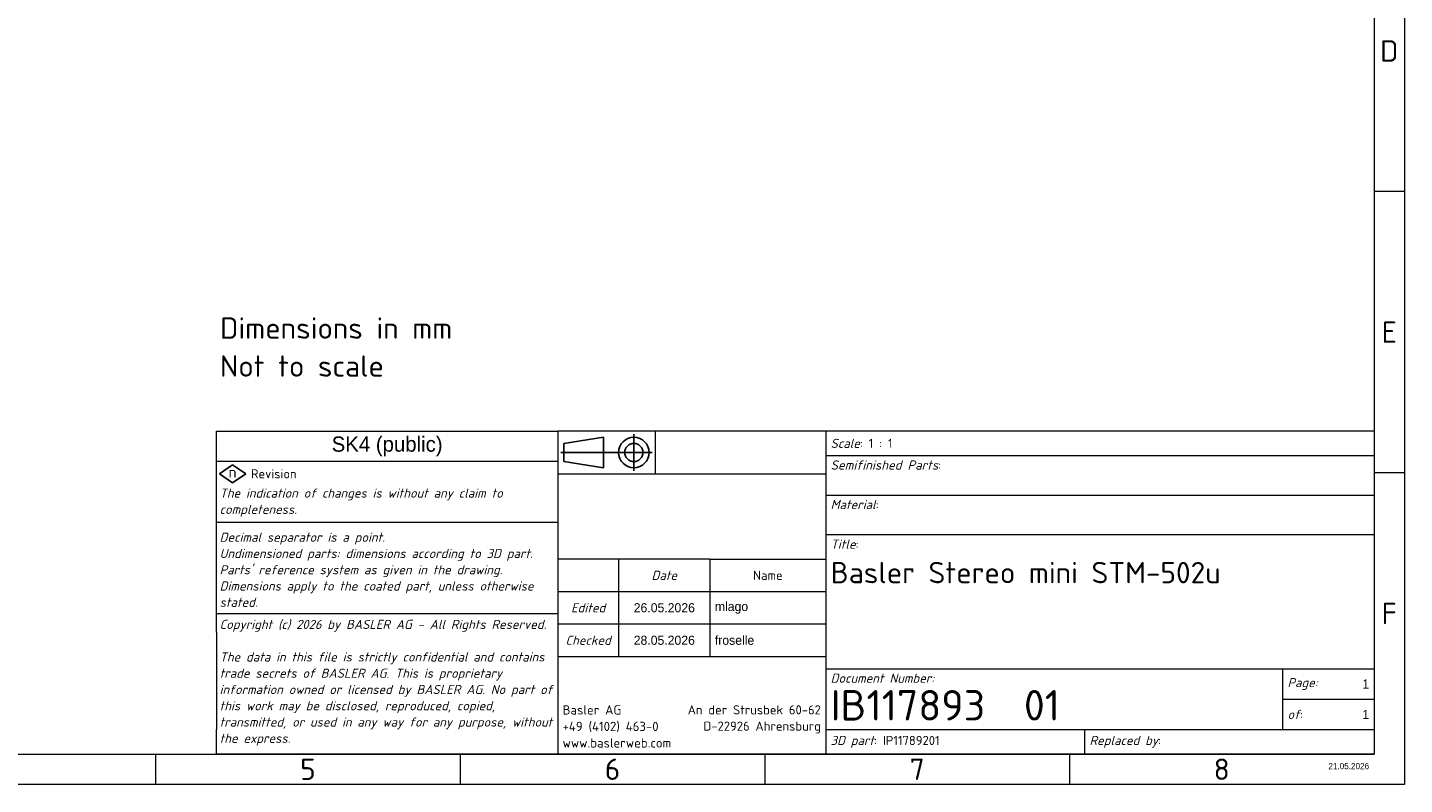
# Model space of a CAD drawing. Header units: millimetres. Extents: x 5 to 415, y 5 to 292.
# Tile 38 of 123: x 189 to 415, y 5 to 129. Entities that reach past the tile are written whole.
import ezdxf
from ezdxf.enums import TextEntityAlignment as Align

# ---------------------------------------------------------------- set-up
doc = ezdxf.new("R2018")
doc.units = ezdxf.units.MM
for name, color, linetype, lineweight in [('RAHM2', 7, 'Continuous', 25), ('Rahmen (ISO)', 7, 'Continuous', 70), ('Symbol (ISO)', 7, 'Continuous', 25), ('Titel (ISO)', 7, 'Continuous', 50)]:
    doc.layers.add(name, color=color, linetype=linetype, lineweight=lineweight)
doc.layers.add('Skizziergeometrie (ISO) rot', color=1, linetype='Continuous', lineweight=25, true_color=0xff0000)
doc.styles.add('Bezeichnungstext (ISO)', font='isocpeur.ttf')
doc.styles.add('Notiztext (ISO)', font='isocpeur.ttf')
doc.styles.add('Textstil18', font='isocpeur.ttf')
doc.styles.add('Textstil49', font='isocpeur.ttf')
doc.styles.add('Textstil61', font='isocpeur.ttf')

# ---------------------------------------------------------------- blocks, each defined once
blk = doc.blocks.new('Ränder Basler-A3')
at = {"layer": 'Rahmen (ISO)', "color": 7, "lineweight": 18}
for p, q in [((415, 292), (415, 5)), ((415, 5), (5, 5))]:
    blk.add_line(p, q, dxfattribs=at)
at = {"layer": 'Rahmen (ISO)', "lineweight": 18}
for p, q in [((410, 287), (410, 10)), ((10, 10), (410, 10)), ((310, 10), (310, 5)), ((360, 10), (360, 5))]:
    blk.add_line(p, q, dxfattribs=at)
at = {"layer": 'Rahmen (ISO)', "color": 7, "linetype": 'Continuous', "lineweight": 18}
for p, q in [((415, 102.33), (410, 102.33)), ((415, 56.17), (410, 56.17)), ((210, 10), (210, 5)), ((260, 10), (260, 5))]:
    blk.add_line(p, q, dxfattribs=at)
at = {"layer": 'Rahmen (ISO)', "char_height": 3.5, "attachment_point": 5, "style": 'Bezeichnungstext (ISO)'}
for s, insert in [('\\fISOCPEUR|b0|i0;{\\H3.5000;D}', (412.5, 125.42)), ('\\fISOCPEUR|b0|i0;{\\H3.5000;E}', (412.5, 79.25)), ('\\fISOCPEUR|b0|i0;{\\H3.5000;F}', (412.5, 33.08)), ('\\fISOCPEUR|b0|i0;{\\H3.5000;5}', (235, 7.5)), ('\\fISOCPEUR|b0|i0;{\\H3.5000;6}', (285, 7.5)), ('\\fISOCPEUR|b0|i0;{\\H3.5000;7}', (335, 7.5)), ('\\fISOCPEUR|b0|i0;{\\H3.5000;8}', (385, 7.5))]:
    blk.add_mtext(s, dxfattribs=dict(at, insert=insert))
blk = doc.blocks.new('Schriftfelder Basler Ohne')
at = {"layer": 'RAHM2'}
for p, q in [((63.5, 52), (57, 51)), ((63.5, 47), (63.5, 52)), ((68.5, 52.5), (68.5, 46.5)), ((57, 51), (57, 48)), ((56.5, 49.5), (71.5, 49.5)), ((57, 48), (63.5, 47))]:
    blk.add_line(p, q, dxfattribs=at)
for radius in [2.5, 1.5]:
    blk.add_circle((68.5, 49.5), radius, dxfattribs=at)
at = {"layer": 'Skizziergeometrie (ISO) rot'}
for p, q in [((0.5, 46), (2.64, 47.5)), ((2.64, 47.5), (4.78, 46)), ((2.64, 44.5), (0.5, 46)), ((4.78, 46), (2.64, 44.5))]:
    blk.add_line(p, q, dxfattribs=at)
at = {"layer": 'Titel (ISO)', "lineweight": 18}
for p, q in [((0, 20), (0, 53)), ((0, 53), (56, 53)), ((72, 53), (56, 53)), ((56, 53), (56, 49.5)), ((100, 53), (72, 53)), ((72, 53), (72, 46)), ((190, 53), (100, 53)), ((100, 53), (100, 36)), ((190, 53), (190, 49)), ((56, 48), (0, 48)), ((56, 49.5), (56, 32)), ((100, 49), (190, 49)), ((190, 49), (190, 36)), ((56, 46), (100, 46)), ((100, 42.5), (190, 42.5)), ((56, 38), (0, 38)), ((190, 36), (100, 36)), ((100, 36), (100, 14)), ((190, 36), (190, 14)), ((56, 32), (56, 26.67)), ((66, 32), (56, 32)), ((66, 32), (66, 26.67)), ((81, 32), (66, 32)), ((81, 32), (81, 16)), ((81, 32), (100, 32)), ((56, 26.67), (100, 26.67)), ((56, 26.67), (56, 21.33)), ((66, 26.67), (66, 21.33)), ((56, 23), (0, 23)), ((100, 21.33), (56, 21.33)), ((56, 21.33), (56, 16)), ((66, 21.33), (66, 16)), ((0, 20), (0, 18)), ((0, 18), (0, 16)), ((0, 16), (0, 14)), ((56, 16), (100, 16)), ((56, 16), (56, 4)), ((0, 14), (0, 12)), ((100, 14), (175, 14)), ((100, 14), (100, 4)), ((175, 14), (175, 9)), ((175, 14), (190, 14)), ((190, 14), (190, 4)), ((0, 12), (0, 10)), ((0, 10), (0, 8)), ((0, 8), (0, 6)), ((175, 9), (190, 9)), ((175, 9), (175, 4)), ((0, 6), (0, 4)), ((0, 0), (0, 4)), ((56, 4), (56, 0)), ((100, 4), (142.5, 4)), ((100, 4), (100, 0)), ((142.5, 4), (142.5, 0)), ((142.5, 4), (175, 4)), ((175, 4), (190, 4)), ((190, 4), (190, 0)), ((56, 0), (0, 0)), ((106.26, 0), (56, 0)), ((142.5, 0), (106.26, 0)), ((190, 0), (142.5, 0))]:
    blk.add_line(p, q, dxfattribs=at)
at = {"layer": 'Symbol (ISO)', "color": 1, "true_color": 0xff0000, "insert": (2.64, 46.27), "char_height": 1.8, "attachment_point": 5, "style": 'Notiztext (ISO)'}
blk.add_mtext('\\fISOCPEUR|b0|i0;{\\H1.8000;n}', dxfattribs=at)
at = {"layer": 'Symbol (ISO)', "color": 7, "insert": (5.64, 46), "char_height": 1.5, "width": 12.2405, "attachment_point": 4, "style": 'Notiztext (ISO)'}
blk.add_mtext('\\fISOCPEUR|b0|i0;{\\H1.5000;Revision}', dxfattribs=at)
at = {"layer": 'Titel (ISO)', "style": 'Notiztext (ISO)'}
for s, insert, char_height, width, attachment_point in [('\\fISOCPEUR|b0|i1;{\\H1.5000;Scale}\\fISOCPEUR|b0|i0;{\\H1.5000;: 1 : 1}', (100.8, 51), 1.5, 75.3986, 4), ('\\fISOCPEUR|b0|i1;{\\H1.5000;Title}\\fISOCPEUR|b0|i0;{\\H1.5000;:}', (100.8, 35.2), 1.5, 10.392, 1), ('\\fISOCPEUR|b0|i1;{\\H1.5000;Date}', (73.5, 29.33), 1.5, 13.0743, 5), ('\\fISOCPEUR|b0|i0;{\\H1.5000;Name}', (90.5, 29.33), 1.5, 13.0743, 5), ('\\fISOCPEUR|b0|i1;{\\H1.5000;Document Number:}', (100.8, 13.2), 1.5, 75.3986, 1), ('\\fISOCPEUR|b0|i0;{\\H5.0000;IB117893  01}', (100.8, 8), 5, 64.2355, 4)]:
    blk.add_mtext(s, dxfattribs=dict(at, insert=insert, char_height=char_height, width=width, attachment_point=attachment_point))
for s, insert, char_height, attachment_point in [('\\fISOCPEUR|b0|i1;{\\H1.5200;Semifinished Parts}\\fISOCPEUR|b0|i0;{\\H1.5217;:}', (100.8, 48.2), 3.5, 1), ('\\fISOCPEUR|b0|i1;{\\H1.5000;Material}\\fISOCPEUR|b0|i0;{\\H1.5217;:}', (100.8, 41.72), 3.5, 1), ('\\fISOCPEUR|b0|i1;{\\H1.5000;Edited}', (61, 24), 1.5, 5), ('\\fISOCPEUR|b0|i1;{\\H1.5000;Checked}', (61, 18.67), 1.5, 5), ('\\fISOCPEUR|b0|i1;{\\H1.5000;Page:}', (175.8, 11.5), 1.5, 4), ('\\fISOCPEUR|b0|i1;{\\H1.5000;of}\\fISOCPEUR|b0|i0;{\\H1.5000;:}', (175.8, 6.5), 1.5, 4), ('\\fISOCPEUR|b0|i1;{\\H1.5000;3D part}\\fISOCPEUR|b0|i0;{\\H1.5000;: IP11789201}', (100.8, 2), 1.5, 4), ('\\fISOCPEUR|b0|i1;{\\H1.5000;Replaced by}\\fISOCPEUR|b0|i0;{\\H1.5000;: }', (143.3, 2), 1.5, 4)]:
    blk.add_mtext(s, dxfattribs=dict(at, insert=insert, char_height=char_height, attachment_point=attachment_point))
for s, insert, char_height, width, attachment_point, line_spacing_factor in [('\\fISOCPEUR|b0|i1;{\\H1.5000;The indication of changes is without any claim to completeness.}', (0.5, 41.27), 1.5, 55.0353, 4, 1.068348), ("\\fISOCPEUR|b0|i1;{\\H1.5000;Decimal separator is a point. \\P}\\fISOCPEUR|b0|i1;{\\H1.5000;Undimensioned parts: dimensions according to }\\fISOCPEUR|b0|i1;{\\H1.5000;3D part}\\fISOCPEUR|b0|i1;{\\H1.5000;. \\P}\\fISOCPEUR|b0|i1;{\\H1.5000;Parts' reference system as given in the drawing.\\P}\\fISOCPEUR|b0|i1;{\\H1.5000;Dimensions apply to the coated part, unless otherwise stated.}", (0.5, 30.25), 1.5, 54.9043, 4, 1.068348), ('\\fISOCPEUR|b0|i0;{\\H3.5000;Basler Stereo mini STM-502u\\P}', (100.8, 31.53), 3.5, 82.4278, 1, 1.714286), ('\\fISOCPEUR|b0|i1;{\\H1.5000;Copyright (c) 2026 by BASLER AG - All Rights Reserved.\\P}\\fISOCPEUR|b0|i1;{\\H1.5000;\\P}\\fISOCPEUR|b0|i1;{\\H1.5000;The data in this file is strictly confidential and contains trade secrets of BASLER AG. This is proprietary information owned or licensed by BASLER AG. No part of this work may be disclosed, reproduced, copied, transmitted, or used in any way for any purpose, without the express.}', (0.5, 11.7), 1.5, 55.1007, 4, 1.068348)]:
    blk.add_mtext(s, dxfattribs=dict(at, insert=insert, char_height=char_height, width=width, attachment_point=attachment_point, line_spacing_factor=line_spacing_factor))
at = {"layer": 'Titel (ISO)', "line_spacing_factor": 1.068348, "style": 'Notiztext (ISO)'}
for s, insert, char_height, attachment_point in [('\\fISOCPEUR|b0|i0;{\\H1.5217;Basler AG\\P}\\fISOCPEUR|b0|i0;{\\H1.5217;+49 (4102) 463-0\\P}\\fISOCPEUR|b0|i0;{\\H1.5217;www.baslerweb.com}', (56.8, 8), 1.5217, 1), ('\\fISOCPEUR|b0|i0;{\\H1.5000;An der Strusbek 60-62\\P}\\fISOCPEUR|b0|i0;{\\H1.5000;D-22926 Ahrensburg}', (99.2, 8), 1.5, 3)]:
    blk.add_mtext(s, dxfattribs=dict(at, insert=insert, char_height=char_height, attachment_point=attachment_point))
at = {"layer": 'Titel (ISO)'}
for tag, height, style, p in [('SPI_Sicherheitsklasse', 2.5, 'Textstil18', (28, 50.5)), ('SPI_Bearbeitungsdatum', 1.5, 'Textstil61', (73.5, 24)), ('SPI_Pruefdatum', 1.5, 'Textstil61', (73.5, 18.67))]:
    blk.add_attdef(tag, text='', height=height, dxfattribs=dict(at, style=style)).set_placement(p, align=Align.MIDDLE_CENTER)
at = {"layer": 'Titel (ISO)', "style": 'Textstil18'}
for tag, p in [('SPI_Halbzeug1', (100.8, 45.8)), ('SPI_Werkstoff', (100.8, 39.3))]:
    blk.add_attdef(tag, text='', height=2.5, dxfattribs=at).set_placement(p, align=Align.TOP_LEFT)
at = {"layer": 'Titel (ISO)', "style": 'Textstil61'}
for tag, p in [('SPI_Bearbeiter', (81.8, 24)), ('SPI_Pruefer', (81.8, 18.67))]:
    blk.add_attdef(tag, text='', height=1.5, dxfattribs=at).set_placement(p, align=Align.MIDDLE_LEFT)
for tag, p in [('Blattnummer', (189.2, 11.5)), ('Anzahl_der_Blätter', (189.2, 6.5))]:
    blk.add_attdef(tag, text='', height=1.5, dxfattribs=at).set_placement(p, align=Align.MIDDLE_RIGHT)
at = {"layer": 'Titel (ISO)', "color": 9, "true_color": 0xc0c0c0, "style": 'Textstil49'}
blk.add_attdef('SPI_Resources', text='', height=1, dxfattribs=at).set_placement((189.2, -2), align=Align.MIDDLE_RIGHT)

msp = doc.modelspace()

# ---------------------------------------------------------------- block references
msp.add_blockref('Ränder Basler-A3', (0, 0))
ref = msp.add_blockref('Schriftfelder Basler Ohne', (220, 10))
lines = msp.add_mtext('SK4 (public)', dxfattribs={"layer": 'Titel (ISO)', "insert": (248, 60.5), "char_height": 2.5000500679, "attachment_point": 5, "style": 'Textstil18'})
ref.add_attrib('SPI_Sicherheitsklasse', '', (248, 60.5)).embed_mtext(lines)
lines = msp.add_mtext('1', dxfattribs={"layer": 'Titel (ISO)', "insert": (409.2, 21.5), "char_height": 1.50000006, "attachment_point": 6, "style": 'Textstil61'})
ref.add_attrib('Blattnummer', '', (409.2, 21.5)).embed_mtext(lines)
lines = msp.add_mtext('1', dxfattribs={"layer": 'Titel (ISO)', "insert": (409.2, 16.5), "char_height": 1.50000006, "attachment_point": 6, "style": 'Textstil61'})
ref.add_attrib('Anzahl_der_Blätter', '', (409.2, 16.5)).embed_mtext(lines)
lines = msp.add_mtext('26.05.2026', dxfattribs={"layer": 'Titel (ISO)', "insert": (293.5, 34), "char_height": 1.50000006, "attachment_point": 5, "style": 'Textstil61'})
ref.add_attrib('SPI_Bearbeitungsdatum', '', (293.5, 34)).embed_mtext(lines)
lines = msp.add_mtext('mlago', dxfattribs={"layer": 'Titel (ISO)', "insert": (301.8, 34), "char_height": 1.50000006, "attachment_point": 4, "style": 'Textstil61'})
ref.add_attrib('SPI_Bearbeiter', '', (301.8, 34)).embed_mtext(lines)
lines = msp.add_mtext('28.05.2026', dxfattribs={"layer": 'Titel (ISO)', "insert": (293.5, 28.66666667), "char_height": 1.50000006, "attachment_point": 5, "style": 'Textstil61'})
ref.add_attrib('SPI_Pruefdatum', '', (293.5, 28.66666667)).embed_mtext(lines)
lines = msp.add_mtext('froselle', dxfattribs={"layer": 'Titel (ISO)', "insert": (301.8, 28.66666667), "char_height": 1.50000006, "attachment_point": 4, "style": 'Textstil61'})
ref.add_attrib('SPI_Pruefer', '', (301.8, 28.66666667)).embed_mtext(lines)
lines = msp.add_mtext('21.05.2026', dxfattribs={"layer": 'Titel (ISO)', "color": 9, "true_color": 0xc0c0c0, "insert": (409.2, 8), "char_height": 1.000000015, "attachment_point": 6, "style": 'Textstil49'})
ref.add_attrib('SPI_Resources', '', (409.2, 8)).embed_mtext(lines)

# ---------------------------------------------------------------- texts
at = {"layer": 'Symbol (ISO)', "insert": (220.56000022, 81.67500498), "char_height": 3.4999999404, "width": 36.7305183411, "attachment_point": 1, "line_spacing_factor": 1.068348, "style": 'Notiztext (ISO)'}
msp.add_mtext('\\fISOCPEUR|b0|i0;Dimensions in mm\\P\\fISOCPEUR|b0|i0;Not to scale', dxfattribs=at)

doc.saveas('drawing.dxf')
